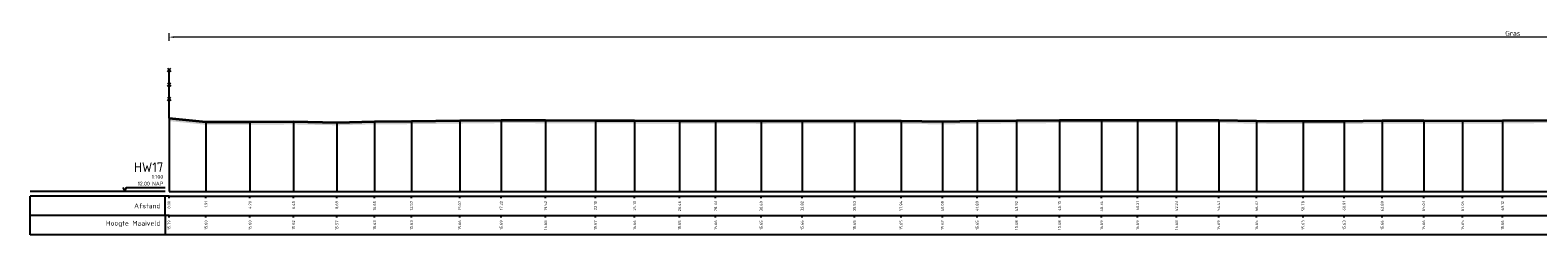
# Model space of a CAD drawing. Header units: metres. Extents: x 197883 to 206898, y 361907 to 364395.
# Tile 108 of 256: x 205777 to 205855, y 362938 to 362948. Entities that reach past the tile are written whole.
import ezdxf
from ezdxf.enums import TextEntityAlignment as Align

# ---------------------------------------------------------------- set-up
doc = ezdxf.new("R2010")
doc.units = ezdxf.units.M
doc.header["$PDMODE"] = 35
doc.header["$PDSIZE"] = 0.075
for name, color, linetype, lineweight in [('B-ME-IE-TERREINAFSCHEIDING_KUNSTMATIG_RASTERHEKWERK-SD', 20, 'Continuous', 25), ('X-ME-AL-PROFIEL_HUIDIG MAAIVELD-GD', 252, 'Continuous', 0), ('X-XX-AL-DETAIL1-M', 7, 'Continuous', 18), ('X-XX-AL-DWARSPROFIEL_PROFIELLIJN MAAIVELD-GD', 8, 'Continuous', 35)]:
    doc.layers.add(name, color=color, linetype=linetype, lineweight=lineweight)
doc.layers.add('X-ME-AL-PROFIELRASTER-S', color=7, linetype='Continuous')
doc.styles.add('NLCS-ISO-ANNOTATIVE-T18', font='NLCS-ISO.ttf', dxfattribs={"height": 1.8})
doc.styles.add('NLCS-ISO-M100-T25', font='NLCS-ISO.ttf', dxfattribs={"height": 0.25})
doc.dimstyles.new('NLCS-M100-T25-PIJL_L2_H1', dxfattribs={"dimscale": 0.1, "dimtxt": 2.5, "dimasz": 2.5, "dimexe": 2, "dimexo": 2, "dimgap": 0.7, "dimtad": 1, "dimzin": 0, "dimdsep": 46, "dimtxsty": 'NLCS-ISO-M100-T25', "dimcen": 0, "dimdle": 2, "dimclrd": 256, "dimclre": 256, "dimclrt": 256, "dimadec": 1, "dimazin": 0, "dimtfac": 1, "dimtdec": 3, "dimtofl": 0, "dimtmove": 0, "dimatfit": 3, "dimfxl": 2, "dimfxlon": 1, "dimtfillclr": 256, "dimtolj": 1, "dimtzin": 0, "dimlwd": -1, "dimlwe": -1, "dimarcsym": 0})

# ---------------------------------------------------------------- blocks, each defined once
blk = doc.blocks.new('SAL-PROFIELRASTER-D')
at = {"color": 0, "linetype": 'ByBlock', "lineweight": -2, "flags": 128}
for points in [[(-2, 0), (-72, 0)], [(-24, 2), (-23, 0), (-22, 2), (-2, 2)], [(-72, -12.5), (-72, -2.5)], [(0, -2.5), (-72, -2.5)], [(-2, -12.5), (-2, -2.5)], [(0, -12.5), (-72, -12.5)]]:
    blk.add_lwpolyline(points, dxfattribs=at)
at = {"color": 0, "linetype": 'ByBlock', "lineweight": -2, "style": 'NLCS-ISO-ANNOTATIVE-T18'}
blk.add_text('NAP', height=2, dxfattribs=at).set_placement((-3, 3), align=Align.RIGHT)
blk.add_text('Afstand', height=2.5, dxfattribs=at).set_placement((-4.5, -7.5), align=Align.MIDDLE_RIGHT)
for tag, height, p in [('PROFIELNR', 5, (-3, 10)), ('SCHAAL', 2, (-3, 6.5)), ('NAP', 2, (-9.94, 3))]:
    blk.add_attdef(tag, text='', height=height, dxfattribs=at).set_placement(p, align=Align.RIGHT)
blk = doc.blocks.new('SAL-PROFIELRASTER_BALK_EIND1-D')
at = {"color": 0, "linetype": 'ByBlock', "lineweight": -2, "flags": 128}
for points in [[(0, 0), (1, 0)], [(0, -2.5), (1, -2.5)], [(0, -12.5), (1, -12.5)]]:
    blk.add_lwpolyline(points, dxfattribs=at)
blk = doc.blocks.new('SAL-PROFIELRASTER_BALK-D')
at = {"color": 0, "linetype": 'ByBlock', "lineweight": -2}
for p, q in [((-72, -12.5), (-72, -2.5)), ((-2, -2.5), (-2, -12.5)), ((0, -12.5), (-72, -12.5))]:
    blk.add_line(p, q, dxfattribs=at)
at = {"color": 0, "linetype": 'ByBlock', "lineweight": -2, "style": 'NLCS-ISO-ANNOTATIVE-T18'}
for tag, height, p in [('TITEL1', 2.5, (-4.5, -6.5)), ('TITEL2', 1.5, (-4.5, -9.5))]:
    blk.add_attdef(tag, text='', height=height, dxfattribs=at).set_placement(p, align=Align.MIDDLE_RIGHT)
blk = doc.blocks.new('SAL-PROFIELRASTER_BALK_EIND2-D')
at = {"color": 0, "linetype": 'ByBlock', "lineweight": -2}
blk.add_line((1, -12.5), (0, -12.5), dxfattribs=at)
blk = doc.blocks.new('SAL-PROFIELRASTER_BALK_DATA-D')
at = {"color": 0, "linetype": 'ByBlock', "lineweight": -2}
blk.add_lwpolyline([(0, -3.5), (0, -2.5)], dxfattribs=at)
at = {"color": 0, "linetype": 'ByBlock', "lineweight": -2, "style": 'NLCS-ISO-ANNOTATIVE-T18'}
blk.add_attdef('GETAL', text='', height=1.5, rotation=90, dxfattribs=at).set_placement((0.75, -5), align=Align.RIGHT)
blk = doc.blocks.new('SAL-PROFIELRASTER_AANHAAL-D')
at = {"color": 9, "linetype": 'ByBlock', "lineweight": -2, "flags": 128}
blk.add_lwpolyline([(0, 1), (0, 0)], dxfattribs=at)
blk = doc.blocks.new('SIE-RASTERHEKWERK-SOD')
at = {"flags": 128}
for points in [[(-0.035, 1.035), (0.035, 0.965)], [(-0.035, 0.965), (0, 1), (0.035, 1.035)], [(0, 0), (0, 1)], [(-0.035, 0.735), (0.035, 0.665)], [(-0.035, 0.665), (0, 0.7), (0.035, 0.735)], [(-0.035, 0.435), (0.035, 0.365)], [(-0.035, 0.365), (0, 0.4), (0.035, 0.435)]]:
    blk.add_lwpolyline(points, dxfattribs=at)
blk = doc.blocks.new('*D21')
at = {"layer": 'Defpoints', "color": 0, "transparency": 16777216}
for p in [(205783.859, 362947.909), (205783.859, 362939.922), (205919.086, 362939.922)]:
    blk.add_point(p, dxfattribs=at)
at = {"layer": 'X-XX-AL-DETAIL1-M', "color": 253, "transparency": 16777216}
for p, q in [((205783.859, 362947.709), (205783.859, 362948.109)), ((205919.086, 362947.709), (205919.086, 362948.109)), ((205918.836, 362947.909), (205784.109, 362947.909))]:
    blk.add_line(p, q, dxfattribs=at)
for points in [[(205784.109, 362947.95), (205784.109, 362947.867), (205783.859, 362947.909)], [(205918.836, 362947.95), (205918.836, 362947.867), (205919.086, 362947.909)]]:
    blk.add_solid(points, dxfattribs=at)
at = {"layer": 'X-XX-AL-DETAIL1-M', "color": 253, "transparency": 16777216, "insert": (205853.513, 362948.104), "char_height": 0.25, "attachment_point": 5, "style": 'NLCS-ISO-M100-T25'}
blk.add_mtext('\\A1;Gras', dxfattribs=at)

msp = doc.modelspace()

# ---------------------------------------------------------------- hatches: boundary and pattern name
at = {"layer": 'X-ME-AL-PROFIEL_HUIDIG MAAIVELD-GD'}
h = msp.add_hatch(dxfattribs=at)
h.set_pattern_fill('AGR-MAAIVELD', color=256, scale=0.05, pattern_type=2)
h.set_pattern_definition([(45, (-22.73893, -743.60283), (-0.25000007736, 0.25000007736), []), (45, (-22.77464, -743.56712), (0, 0.50000015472), [0.3535535, -0.3535535]), (45, (-22.81035, -743.5314), (0, 0.50000015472), [0.3535535, -0.3535535]), (45, (-22.84657, -743.4952), (0, 0.50000015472), [0.3535535, -0.3535535]), (45, (-22.8818, -743.45998), (0, 0.50000015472), [0.3535535, -0.3535535]), (45, (-22.9175, -743.42426), (0, 0.50000015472), [0.3535535, -0.3535535]), (45, (-22.9532, -743.38855), (0, 0.50000015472), [0.3535535, -0.3535535]), (315, (-22.73893, -743.60283), (0.25000007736, 0.25000007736), []), (315, (-22.7032, -743.56712), (0.50000015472, -1e-16), [0.3535535, -0.3535535]), (315, (-22.6675, -743.5314), (0.50000015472, -1e-16), [0.3535535, -0.3535535]), (315, (-22.6313, -743.4952), (0.50000015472, -1e-16), [0.3535535, -0.3535535]), (315, (-22.59607, -743.45998), (0.50000015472, -1e-16), [0.3535535, -0.3535535]), (315, (-22.56035, -743.42426), (0.50000015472, -1e-16), [0.3535535, -0.3535535]), (315, (-22.52464, -743.38855), (0.50000015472, -1e-16), [0.3535535, -0.3535535])])
h.paths.add_polyline_path([(205925.067, 362941.422), (205924.067, 362942.062), (205923.167, 362942.659), (205922.166, 362942.859), (205921.457, 362943.18), (205920.48, 362943.749), (205919.086, 362943.853), (205917.632, 362943.796), (205915.939, 362943.751), (205914.101, 362943.755), (205912.288, 362943.713), (205910.175, 362943.694), (205908.371, 362943.618), (205906.248, 362943.636), (205904.337, 362943.63), (205902.347, 362943.615), (205900.229, 362943.607), (205898.284, 362943.609), (205896.219, 362943.604), (205894.388, 362943.636), (205892.636, 362943.617), (205890.798, 362943.633), (205888.896, 362943.657), (205886.852, 362943.66), (205884.647, 362943.673), (205882.669, 362943.67), (205880.938, 362943.682), (205878.519, 362943.749), (205876.587, 362943.688), (205874.354, 362943.697), (205872.287, 362943.666), (205870.227, 362943.684), (205868.178, 362943.682), (205865.901, 362943.663), (205864.018, 362943.648), (205861.707, 362943.632), (205859.442, 362943.633), (205857.353, 362943.61), (205855.348, 362943.611), (205852.98, 362943.586), (205850.912, 362943.575), (205848.891, 362943.584), (205846.744, 362943.584), (205844.769, 362943.555), (205842.638, 362943.552), (205840.233, 362943.573), (205838.265, 362943.611), (205836.086, 362943.603), (205834.064, 362943.616), (205832.199, 362943.612), (205830.012, 362943.606), (205827.783, 362943.597), (205825.748, 362943.569), (205823.943, 362943.541), (205821.801, 362943.57), (205819.389, 362943.576), (205816.676, 362943.58), (205814.553, 362943.567), (205812.192, 362943.581), (205810.32, 362943.573), (205807.991, 362943.586), (205805.958, 362943.59), (205803.379, 362943.602), (205801.079, 362943.607), (205798.925, 362943.584), (205796.426, 362943.552), (205794.513, 362943.547), (205792.551, 362943.495), (205790.306, 362943.538), (205788.054, 362943.52), (205785.771, 362943.521), (205783.859, 362943.71), (205783.859, 362943.56), (205785.771, 362943.371), (205788.054, 362943.37), (205790.306, 362943.388), (205792.551, 362943.345), (205794.513, 362943.397), (205796.426, 362943.402), (205798.925, 362943.434), (205801.079, 362943.457), (205803.379, 362943.452), (205805.958, 362943.44), (205807.991, 362943.436), (205810.32, 362943.423), (205812.192, 362943.431), (205814.553, 362943.417), (205816.676, 362943.43), (205819.389, 362943.426), (205821.801, 362943.42), (205823.943, 362943.391), (205825.748, 362943.419), (205827.783, 362943.447), (205830.012, 362943.456), (205832.199, 362943.462), (205834.064, 362943.466), (205836.086, 362943.453), (205838.265, 362943.461), (205840.233, 362943.423), (205842.638, 362943.402), (205844.769, 362943.405), (205846.744, 362943.434), (205848.891, 362943.434), (205850.912, 362943.425), (205852.98, 362943.436), (205855.348, 362943.461), (205857.353, 362943.46), (205859.442, 362943.483), (205861.707, 362943.482), (205864.018, 362943.498), (205865.901, 362943.513), (205868.178, 362943.532), (205870.227, 362943.534), (205872.287, 362943.516), (205874.354, 362943.547), (205876.587, 362943.538), (205878.519, 362943.599), (205880.938, 362943.532), (205882.669, 362943.52), (205884.647, 362943.523), (205886.852, 362943.51), (205888.896, 362943.507), (205890.798, 362943.483), (205892.636, 362943.467), (205894.388, 362943.486), (205896.219, 362943.454), (205898.284, 362943.459), (205900.229, 362943.457), (205902.347, 362943.465), (205904.337, 362943.48), (205906.248, 362943.486), (205908.371, 362943.468), (205910.175, 362943.544), (205912.288, 362943.563), (205914.101, 362943.605), (205915.939, 362943.601), (205917.632, 362943.646), (205919.086, 362943.703), (205920.48, 362943.599), (205921.457, 362943.03), (205922.166, 362942.709), (205923.167, 362942.509), (205924.067, 362941.912), (205925.067, 362941.272)])

# ---------------------------------------------------------------- linework, layer by layer
at = {"layer": 'X-XX-AL-DWARSPROFIEL_PROFIELLIJN MAAIVELD-GD'}
msp.add_lwpolyline([(205783.859, 362943.71), (205785.771, 362943.521), (205788.054, 362943.52), (205790.306, 362943.538), (205792.551, 362943.495), (205794.513, 362943.547), (205796.426, 362943.552), (205798.925, 362943.584), (205801.079, 362943.607), (205803.379, 362943.602), (205805.958, 362943.59), (205807.991, 362943.586), (205810.32, 362943.573), (205812.192, 362943.581), (205814.553, 362943.567), (205816.676, 362943.58), (205819.389, 362943.576), (205821.801, 362943.57), (205823.943, 362943.541), (205825.748, 362943.569), (205827.783, 362943.597), (205830.012, 362943.606), (205832.199, 362943.612), (205834.064, 362943.616), (205836.086, 362943.603), (205838.265, 362943.611), (205840.233, 362943.573), (205842.638, 362943.552), (205844.769, 362943.555), (205846.744, 362943.584), (205848.891, 362943.584), (205850.912, 362943.575), (205852.98, 362943.586), (205855.348, 362943.611)], dxfattribs=at)

# ---------------------------------------------------------------- block references
at = {"layer": 'B-ME-IE-TERREINAFSCHEIDING_KUNSTMATIG_RASTERHEKWERK-SD', "xscale": 2.5, "yscale": 2.5, "zscale": 2.5}
msp.add_blockref('SIE-RASTERHEKWERK-SOD', (205783.859, 362943.71), dxfattribs=at)
at = {"layer": 'X-ME-AL-PROFIELRASTER-S'}
for name, p, xscale, yscale, zscale in [('SAL-PROFIELRASTER_AANHAAL-D', (205783.859, 362939.922), 0.2256373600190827, 3.788000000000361, 0.2256373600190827), ('SAL-PROFIELRASTER_AANHAAL-D', (205785.771, 362939.922), 0.2168202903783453, 3.598999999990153, 0.2168202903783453), ('SAL-PROFIELRASTER_AANHAAL-D', (205788.054, 362939.922), 0.2167731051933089, 3.597999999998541, 0.2167731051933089), ('SAL-PROFIELRASTER_AANHAAL-D', (205790.306, 362939.922), 0.2176215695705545, 3.615999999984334, 0.2176215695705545), ('SAL-PROFIELRASTER_AANHAAL-D', (205792.551, 362939.922), 0.2155916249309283, 3.572999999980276, 0.2155916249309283), ('SAL-PROFIELRASTER_AANHAAL-D', (205794.513, 362939.922), 0.2180451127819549, 3.625, 0.2180451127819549), ('SAL-PROFIELRASTER_AANHAAL-D', (205796.426, 362939.922), 0.2182802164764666, 3.630000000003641, 0.2182802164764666), ('SAL-PROFIELRASTER_AANHAAL-D', (205798.925, 362939.922), 0.2197815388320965, 3.662000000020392, 0.2197815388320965), ('SAL-PROFIELRASTER_AANHAAL-D', (205801.079, 362939.922), 0.2208570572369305, 3.684999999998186, 0.2208570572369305), ('SAL-PROFIELRASTER_AANHAAL-D', (205803.379, 362939.922), 0.2206235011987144, 3.679999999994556, 0.2206235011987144), ('SAL-PROFIELRASTER_AANHAAL-D', (205805.958, 362939.922), 0.220062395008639, 3.668000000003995, 0.220062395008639), ('SAL-PROFIELRASTER_AANHAAL-D', (205807.991, 362939.922), 0.219875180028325, 3.663999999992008, 0.219875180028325), ('SAL-PROFIELRASTER_AANHAAL-D', (205810.32, 362939.922), 0.2192661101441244, 3.651000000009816, 0.2192661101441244), ('SAL-PROFIELRASTER_AANHAAL-D', (205812.192, 362939.922), 0.219641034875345, 3.658999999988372, 0.219641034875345), ('SAL-PROFIELRASTER_AANHAAL-D', (205814.553, 362939.922), 0.2189846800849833, 3.645000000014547, 0.2189846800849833), ('SAL-PROFIELRASTER_AANHAAL-D', (205816.676, 362939.922), 0.2195941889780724, 3.65799999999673, 0.2195941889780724), ('SAL-PROFIELRASTER_AANHAAL-D', (205819.389, 362939.922), 0.2194067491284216, 3.653999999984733, 0.2194067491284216), ('SAL-PROFIELRASTER_AANHAAL-D', (205821.801, 362939.922), 0.219125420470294, 3.647999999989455, 0.219125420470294), ('SAL-PROFIELRASTER_AANHAAL-D', (205823.943, 362939.922), 0.217762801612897, 3.619000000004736, 0.217762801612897), ('SAL-PROFIELRASTER_AANHAAL-D', (205825.748, 362939.922), 0.2190785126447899, 3.646999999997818, 0.2190785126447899), ('SAL-PROFIELRASTER_AANHAAL-D', (205827.783, 362939.922), 0.220389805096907, 3.674999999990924, 0.220389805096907), ('SAL-PROFIELRASTER_AANHAAL-D', (205830.012, 362939.922), 0.2208103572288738, 3.684000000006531, 0.2208103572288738), ('SAL-PROFIELRASTER_AANHAAL-D', (205832.199, 362939.922), 0.2210904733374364, 3.690000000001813, 0.2210904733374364), ('SAL-PROFIELRASTER_AANHAAL-D', (205834.064, 362939.922), 0.2212771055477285, 3.69400000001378, 0.2212771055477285), ('SAL-PROFIELRASTER_AANHAAL-D', (205836.086, 362939.922), 0.2206702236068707, 3.680999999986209, 0.2206702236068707), ('SAL-PROFIELRASTER_AANHAAL-D', (205838.265, 362939.922), 0.2210438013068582, 3.689000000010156, 0.2210438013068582), ('SAL-PROFIELRASTER_AANHAAL-D', (205840.233, 362939.922), 0.2192661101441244, 3.651000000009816, 0.2192661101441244), ('SAL-PROFIELRASTER_AANHAAL-D', (205842.638, 362939.922), 0.2182802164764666, 3.630000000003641, 0.2182802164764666), ('SAL-PROFIELRASTER_AANHAAL-D', (205844.769, 362939.922), 0.2184212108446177, 3.632999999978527, 0.2184212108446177), ('SAL-PROFIELRASTER_AANHAAL-D', (205846.744, 362939.922), 0.219781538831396, 3.66200000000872, 0.219781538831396), ('SAL-PROFIELRASTER_AANHAAL-D', (205848.891, 362939.922), 0.219781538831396, 3.66200000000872, 0.219781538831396), ('SAL-PROFIELRASTER_AANHAAL-D', (205850.912, 362939.922), 0.2193598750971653, 3.652999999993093, 0.2193598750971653), ('SAL-PROFIELRASTER_AANHAAL-D', (205852.98, 362939.922), 0.219875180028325, 3.663999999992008, 0.219875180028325), ('SAL-PROFIELRASTER_BALK_EIND1-D', (205783.859, 362939.922), 142.6320298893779, 0.1, 142.6320298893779), ('SAL-PROFIELRASTER_BALK_EIND2-D', (205783.859, 362938.922), 142.6320298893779, 0.1, 142.6320298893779)]:
    msp.add_blockref(name, p, dxfattribs=dict(at, xscale=xscale, yscale=yscale, zscale=zscale))
at = {"layer": 'X-ME-AL-PROFIELRASTER-S', "xscale": 0.1, "yscale": 0.1, "zscale": 0.1}
for name, p, values in [('SAL-PROFIELRASTER-D', (205783.859, 362939.922), {'PROFIELNR': 'HW17', 'SCHAAL': '1:100', 'NAP': '12.00'}), ('SAL-PROFIELRASTER_BALK_DATA-D', (205783.859, 362939.922), {'GETAL': '0.00'}), ('SAL-PROFIELRASTER_BALK_DATA-D', (205785.771, 362939.922), {'GETAL': '1.91'}), ('SAL-PROFIELRASTER_BALK_DATA-D', (205788.054, 362939.922), {'GETAL': '4.20'}), ('SAL-PROFIELRASTER_BALK_DATA-D', (205790.306, 362939.922), {'GETAL': '6.45'}), ('SAL-PROFIELRASTER_BALK_DATA-D', (205792.551, 362939.922), {'GETAL': '8.69'}), ('SAL-PROFIELRASTER_BALK_DATA-D', (205794.513, 362939.922), {'GETAL': '10.65'}), ('SAL-PROFIELRASTER_BALK_DATA-D', (205796.426, 362939.922), {'GETAL': '12.57'}), ('SAL-PROFIELRASTER_BALK_DATA-D', (205798.925, 362939.922), {'GETAL': '15.07'}), ('SAL-PROFIELRASTER_BALK_DATA-D', (205801.079, 362939.922), {'GETAL': '17.22'}), ('SAL-PROFIELRASTER_BALK_DATA-D', (205803.379, 362939.922), {'GETAL': '19.52'}), ('SAL-PROFIELRASTER_BALK_DATA-D', (205805.958, 362939.922), {'GETAL': '22.10'}), ('SAL-PROFIELRASTER_BALK_DATA-D', (205807.991, 362939.922), {'GETAL': '24.13'}), ('SAL-PROFIELRASTER_BALK_DATA-D', (205810.32, 362939.922), {'GETAL': '26.46'}), ('SAL-PROFIELRASTER_BALK_DATA-D', (205812.192, 362939.922), {'GETAL': '28.33'}), ('SAL-PROFIELRASTER_BALK_DATA-D', (205814.553, 362939.922), {'GETAL': '30.69'}), ('SAL-PROFIELRASTER_BALK_DATA-D', (205816.676, 362939.922), {'GETAL': '32.82'}), ('SAL-PROFIELRASTER_BALK_DATA-D', (205819.389, 362939.922), {'GETAL': '35.53'}), ('SAL-PROFIELRASTER_BALK_DATA-D', (205821.801, 362939.922), {'GETAL': '37.94'}), ('SAL-PROFIELRASTER_BALK_DATA-D', (205823.943, 362939.922), {'GETAL': '40.08'}), ('SAL-PROFIELRASTER_BALK_DATA-D', (205825.748, 362939.922), {'GETAL': '41.89'}), ('SAL-PROFIELRASTER_BALK_DATA-D', (205827.783, 362939.922), {'GETAL': '43.92'}), ('SAL-PROFIELRASTER_BALK_DATA-D', (205830.012, 362939.922), {'GETAL': '46.15'}), ('SAL-PROFIELRASTER_BALK_DATA-D', (205832.199, 362939.922), {'GETAL': '48.34'}), ('SAL-PROFIELRASTER_BALK_DATA-D', (205834.064, 362939.922), {'GETAL': '50.21'}), ('SAL-PROFIELRASTER_BALK_DATA-D', (205836.086, 362939.922), {'GETAL': '52.23'}), ('SAL-PROFIELRASTER_BALK_DATA-D', (205838.265, 362939.922), {'GETAL': '54.41'}), ('SAL-PROFIELRASTER_BALK_DATA-D', (205840.233, 362939.922), {'GETAL': '56.37'}), ('SAL-PROFIELRASTER_BALK_DATA-D', (205842.638, 362939.922), {'GETAL': '58.78'}), ('SAL-PROFIELRASTER_BALK_DATA-D', (205844.769, 362939.922), {'GETAL': '60.91'}), ('SAL-PROFIELRASTER_BALK_DATA-D', (205846.744, 362939.922), {'GETAL': '62.89'}), ('SAL-PROFIELRASTER_BALK_DATA-D', (205848.891, 362939.922), {'GETAL': '65.03'}), ('SAL-PROFIELRASTER_BALK_DATA-D', (205850.912, 362939.922), {'GETAL': '67.05'}), ('SAL-PROFIELRASTER_BALK_DATA-D', (205852.98, 362939.922), {'GETAL': '69.12'}), ('SAL-PROFIELRASTER_BALK-D', (205783.859, 362938.922), {'TITEL1': 'Hoogte Maaiveld'}), ('SAL-PROFIELRASTER_BALK_DATA-D', (205783.859, 362938.922), {'GETAL': '15.79'}), ('SAL-PROFIELRASTER_BALK_DATA-D', (205785.771, 362938.922), {'GETAL': '15.60'}), ('SAL-PROFIELRASTER_BALK_DATA-D', (205788.054, 362938.922), {'GETAL': '15.60'}), ('SAL-PROFIELRASTER_BALK_DATA-D', (205790.306, 362938.922), {'GETAL': '15.62'}), ('SAL-PROFIELRASTER_BALK_DATA-D', (205792.551, 362938.922), {'GETAL': '15.57'}), ('SAL-PROFIELRASTER_BALK_DATA-D', (205794.513, 362938.922), {'GETAL': '15.63'}), ('SAL-PROFIELRASTER_BALK_DATA-D', (205796.426, 362938.922), {'GETAL': '15.63'}), ('SAL-PROFIELRASTER_BALK_DATA-D', (205798.925, 362938.922), {'GETAL': '15.66'}), ('SAL-PROFIELRASTER_BALK_DATA-D', (205801.079, 362938.922), {'GETAL': '15.69'}), ('SAL-PROFIELRASTER_BALK_DATA-D', (205803.379, 362938.922), {'GETAL': '15.68'}), ('SAL-PROFIELRASTER_BALK_DATA-D', (205805.958, 362938.922), {'GETAL': '15.67'}), ('SAL-PROFIELRASTER_BALK_DATA-D', (205807.991, 362938.922), {'GETAL': '15.66'}), ('SAL-PROFIELRASTER_BALK_DATA-D', (205810.32, 362938.922), {'GETAL': '15.65'}), ('SAL-PROFIELRASTER_BALK_DATA-D', (205812.192, 362938.922), {'GETAL': '15.66'}), ('SAL-PROFIELRASTER_BALK_DATA-D', (205814.553, 362938.922), {'GETAL': '15.65'}), ('SAL-PROFIELRASTER_BALK_DATA-D', (205816.676, 362938.922), {'GETAL': '15.66'}), ('SAL-PROFIELRASTER_BALK_DATA-D', (205819.389, 362938.922), {'GETAL': '15.65'}), ('SAL-PROFIELRASTER_BALK_DATA-D', (205821.801, 362938.922), {'GETAL': '15.65'}), ('SAL-PROFIELRASTER_BALK_DATA-D', (205823.943, 362938.922), {'GETAL': '15.62'}), ('SAL-PROFIELRASTER_BALK_DATA-D', (205825.748, 362938.922), {'GETAL': '15.65'}), ('SAL-PROFIELRASTER_BALK_DATA-D', (205827.783, 362938.922), {'GETAL': '15.68'}), ('SAL-PROFIELRASTER_BALK_DATA-D', (205830.012, 362938.922), {'GETAL': '15.68'}), ('SAL-PROFIELRASTER_BALK_DATA-D', (205832.199, 362938.922), {'GETAL': '15.69'}), ('SAL-PROFIELRASTER_BALK_DATA-D', (205834.064, 362938.922), {'GETAL': '15.69'}), ('SAL-PROFIELRASTER_BALK_DATA-D', (205836.086, 362938.922), {'GETAL': '15.68'}), ('SAL-PROFIELRASTER_BALK_DATA-D', (205838.265, 362938.922), {'GETAL': '15.69'}), ('SAL-PROFIELRASTER_BALK_DATA-D', (205840.233, 362938.922), {'GETAL': '15.65'}), ('SAL-PROFIELRASTER_BALK_DATA-D', (205842.638, 362938.922), {'GETAL': '15.63'}), ('SAL-PROFIELRASTER_BALK_DATA-D', (205844.769, 362938.922), {'GETAL': '15.63'}), ('SAL-PROFIELRASTER_BALK_DATA-D', (205846.744, 362938.922), {'GETAL': '15.66'}), ('SAL-PROFIELRASTER_BALK_DATA-D', (205848.891, 362938.922), {'GETAL': '15.66'}), ('SAL-PROFIELRASTER_BALK_DATA-D', (205850.912, 362938.922), {'GETAL': '15.65'}), ('SAL-PROFIELRASTER_BALK_DATA-D', (205852.98, 362938.922), {'GETAL': '15.66'})]:
    msp.add_blockref(name, p, dxfattribs=at).add_auto_attribs(values)

# ---------------------------------------------------------------- dimensions: what is measured, and where the dimension line sits
at = {"layer": 'X-XX-AL-DETAIL1-M', "color": 253}
dim = msp.add_linear_dim(base=(205783.859, 362947.909), p1=(205919.086, 362939.922), p2=(205783.859, 362939.922), text='Gras', dimstyle='NLCS-M100-T25-PIJL_L2_H1', override={"dimclrd": 253, "dimclre": 253, "dimclrt": 253}, dxfattribs=at)
dim.commit()
dim.dimension.update_dxf_attribs({"geometry": '*D21', "text_midpoint": (205853.513, 362947.909), "dimtype": 160})

doc.saveas('drawing.dxf')
